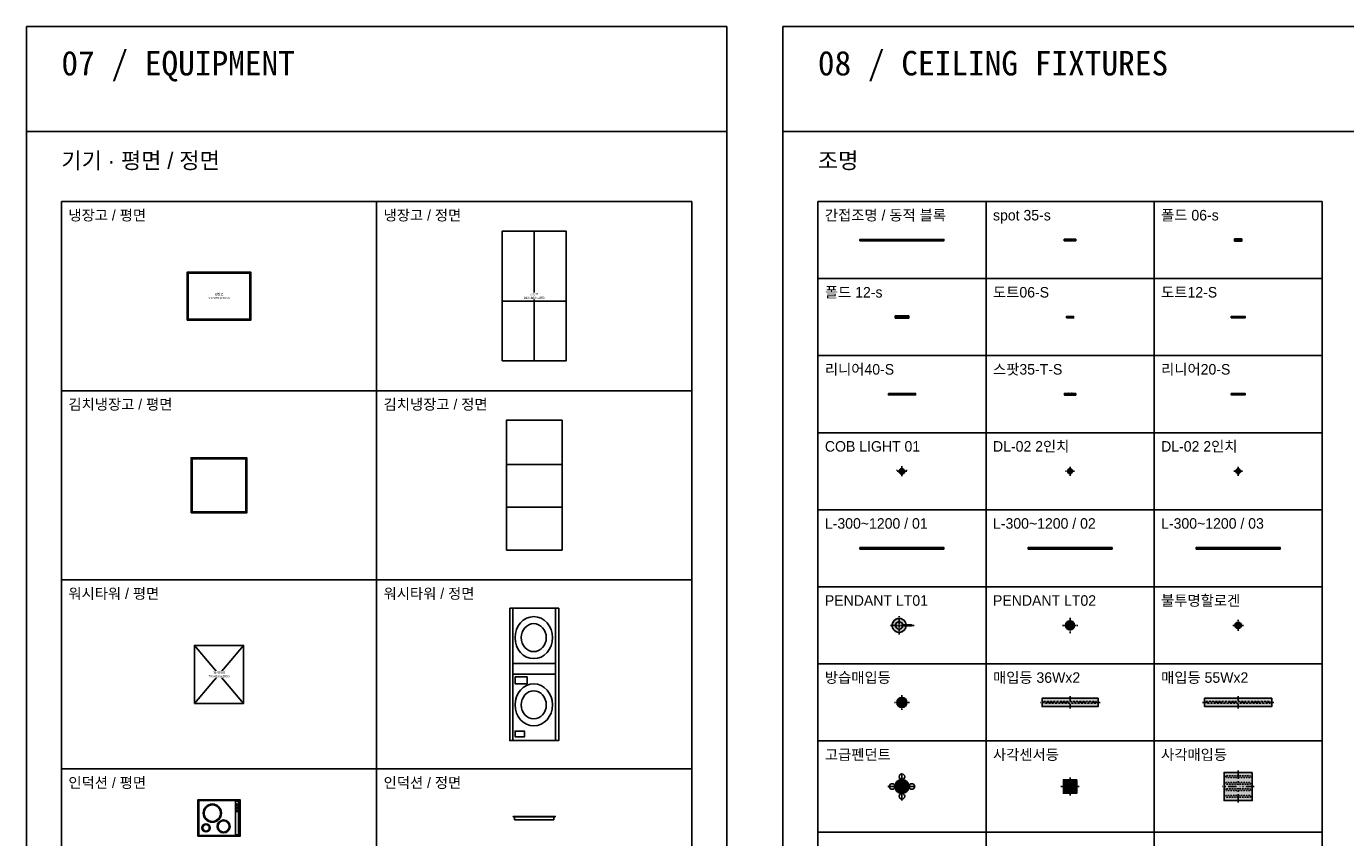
# Model space of a CAD drawing. Header units: millimetres. Extents: x 488786 to 747986, y 25193 to 95000.
# Tile 123 of 127: x 586200 to 605034, y 83421 to 95000. Entities that reach past the tile are written whole.
import ezdxf
from ezdxf.enums import TextEntityAlignment as Align

# ---------------------------------------------------------------- set-up
doc = ezdxf.new("R2010")
doc.units = ezdxf.units.MM
for name, pattern in [('CEN', [25, 15, -4, 2, -4]), ('HIDDEN2', [1, 0.5, -0.5]), ('HIDDENX2', [19.05, 12.7, -6.35])]:
    doc.linetypes.add(name, pattern=pattern)
doc.layers.get('Defpoints').update_dxf_attribs({"color": 142})
for name, color, linetype in [('1. CEN', 9, 'CEN'), ('10. ETC', 251, 'Continuous'), ('25. 255', 255, 'Continuous'), ('6. FUR1', 181, 'Continuous')]:
    doc.layers.add(name, color=color, linetype=linetype)
doc.layers.add('A-텍스트', color=7, linetype='Continuous', lineweight=13)
doc.styles.add('YUHIHA_TEXT', font='Pretendard-Regular.ttf')
doc.styles.add('YUHIHA_TEXT_BOLD', font='txt')

# ---------------------------------------------------------------- blocks, each defined once
blk = doc.blocks.new('*U20')
at = {"layer": '25. 255'}
blk.add_hatch(color=256, dxfattribs=at).paths.add_polyline_path([(0, 0), (1200, 0), (1200, 18), (0, 18)])
at = {"layer": '6. FUR1', "color": 241, "linetype": 'HIDDENX2', "lineweight": -3, "ltscale": 4, "const_width": 10}
blk.add_lwpolyline([(0, 9), (1200, 9)], dxfattribs=at)
at = {"layer": '6. FUR1'}
blk.add_lwpolyline([(0, 0), (1200, 0), (1200, 18), (0, 18)], close=True, dxfattribs=at)
blk = doc.blocks.new('YUHIHA_Lighting_Track_Spot35_Plan', base_point=(50524, 2953))
at = {"layer": '25. 255'}
blk.add_hatch(color=256, dxfattribs=at).paths.add_polyline_path([(50605, 2962), (50605, 2940), (50442, 2940), (50442, 2962)])
at = {"layer": '1. CEN'}
for p, q in [((50503, 2951), (50544, 2951)), ((50524, 2972), (50524, 2930))]:
    blk.add_line(p, q, dxfattribs=at)
at = {"layer": '6. FUR1', "color": 241, "linetype": 'Continuous', "lineweight": -3}
for p, q in [((50513, 2951), (50508, 2951)), ((50539, 2951), (50535, 2951))]:
    blk.add_line(p, q, dxfattribs=at)
at = {"layer": '6. FUR1'}
blk.add_lwpolyline([(50605, 2962), (50605, 2940), (50442, 2940), (50442, 2962)], close=True, dxfattribs=at)
at = {"layer": '6. FUR1', "color": 241, "linetype": 'Continuous', "lineweight": -3}
blk.add_lwpolyline([(50546, 2945), (50524, 2967), (50501, 2945)], dxfattribs=at)
for radius in [11, 9.53]:
    blk.add_circle((50524, 2951), radius, dxfattribs=at)
blk = doc.blocks.new('YUHIHA_Lighting_Track_Fold06_Plan', base_point=(55296, 8163))
at = {"layer": '25. 255'}
blk.add_hatch(color=256, dxfattribs=at).paths.add_polyline_path([(55246, 8146), (55346, 8146), (55346, 8169), (55246, 8169)])
at = {"layer": '6. FUR1', "color": 241, "linetype": 'Continuous', "lineweight": -3}
blk.add_lwpolyline([(55346, 8180), (55246, 8180), (55246, 8169), (55346, 8169)], close=True, dxfattribs=at)
at = {"layer": '6. FUR1'}
blk.add_lwpolyline([(55246, 8146), (55346, 8146), (55346, 8169), (55246, 8169)], close=True, dxfattribs=at)
at = {"layer": '6. FUR1', "color": 241, "linetype": 'Continuous', "lineweight": -3}
for centre, radius in [((55256, 8174), 4.96), ((55256, 8174), 3.96), ((55272, 8174), 4.96), ((55272, 8174), 3.96), ((55288, 8174), 4.96), ((55288, 8174), 4.96), ((55288, 8174), 3.96), ((55304, 8174), 4.96), ((55304, 8174), 3.96), ((55320, 8174), 4.96), ((55320, 8174), 3.96), ((55336, 8174), 4.96), ((55336, 8174), 3.96)]:
    blk.add_circle(centre, radius, dxfattribs=at)
blk = doc.blocks.new('YUHIHA_Lighting_Track_Fold12_Plan', base_point=(55467, 8163))
at = {"layer": '25. 255'}
blk.add_hatch(color=256, dxfattribs=at).paths.add_polyline_path([(55369, 8146), (55565, 8146), (55565, 8169), (55369, 8169)])
at = {"layer": '6. FUR1', "color": 241, "linetype": 'Continuous', "lineweight": -3}
blk.add_lwpolyline([(55565, 8180), (55369, 8180), (55369, 8169), (55565, 8169)], close=True, dxfattribs=at)
at = {"layer": '6. FUR1'}
blk.add_lwpolyline([(55369, 8146), (55565, 8146), (55565, 8169), (55369, 8169)], close=True, dxfattribs=at)
at = {"layer": '6. FUR1', "color": 241, "linetype": 'Continuous', "lineweight": -3}
for centre, radius in [((55379, 8174), 4.96), ((55379, 8174), 3.96), ((55395, 8174), 4.96), ((55395, 8174), 3.96), ((55411, 8174), 4.96), ((55411, 8174), 3.96), ((55427, 8174), 4.96), ((55427, 8174), 3.96), ((55443, 8174), 4.96), ((55443, 8174), 3.96), ((55459, 8174), 4.96), ((55459, 8174), 3.96), ((55475, 8174), 4.96), ((55475, 8174), 3.96), ((55491, 8174), 4.96), ((55491, 8174), 3.96), ((55507, 8174), 4.96), ((55507, 8174), 3.96), ((55523, 8174), 4.96), ((55523, 8174), 3.96), ((55539, 8174), 4.96), ((55539, 8174), 3.96), ((55555, 8174), 4.96), ((55555, 8174), 3.96)]:
    blk.add_circle(centre, radius, dxfattribs=at)
blk = doc.blocks.new('YUHIHA_Lighting_Track_Dot06_Plan', base_point=(55296, 8209))
at = {"layer": '25. 255'}
blk.add_hatch(color=256, dxfattribs=at).paths.add_polyline_path([(55246, 8198), (55346, 8198), (55346, 8220), (55246, 8220)])
at = {"layer": '6. FUR1'}
blk.add_lwpolyline([(55246, 8198), (55346, 8198), (55346, 8220), (55246, 8220)], close=True, dxfattribs=at)
at = {"layer": '6. FUR1', "color": 241, "linetype": 'Continuous', "lineweight": -3}
for centre, radius in [((55256, 8209), 6.96), ((55256, 8209), 5.96), ((55256, 8209), 4.96), ((55272, 8209), 6.96), ((55272, 8209), 5.96), ((55272, 8209), 4.96), ((55288, 8209), 6.96), ((55288, 8209), 5.96), ((55288, 8209), 4.96), ((55304, 8209), 6.96), ((55304, 8209), 5.96), ((55304, 8209), 4.96), ((55320, 8209), 6.96), ((55320, 8209), 5.96), ((55320, 8209), 4.96), ((55336, 8209), 6.96), ((55336, 8209), 5.96), ((55336, 8209), 4.96)]:
    blk.add_circle(centre, radius, dxfattribs=at)
blk = doc.blocks.new('YUHIHA_Lighting_Track_Dot12_Plan', base_point=(55467, 8209))
at = {"layer": '25. 255'}
blk.add_hatch(color=256, dxfattribs=at).paths.add_polyline_path([(55369, 8198), (55565, 8198), (55565, 8220), (55369, 8220)])
at = {"layer": '6. FUR1'}
blk.add_lwpolyline([(55369, 8198), (55565, 8198), (55565, 8220), (55369, 8220)], close=True, dxfattribs=at)
at = {"layer": '6. FUR1', "color": 241, "linetype": 'Continuous', "lineweight": -3}
for centre, radius in [((55379, 8209), 6.96), ((55379, 8209), 5.96), ((55379, 8209), 4.96), ((55395, 8209), 6.96), ((55395, 8209), 5.96), ((55395, 8209), 4.96), ((55411, 8209), 6.96), ((55411, 8209), 5.96), ((55411, 8209), 4.96), ((55427, 8209), 6.96), ((55427, 8209), 5.96), ((55427, 8209), 4.96), ((55443, 8209), 6.96), ((55443, 8209), 5.96), ((55443, 8209), 4.96), ((55459, 8209), 6.96), ((55459, 8209), 5.96), ((55459, 8209), 4.96), ((55475, 8209), 6.96), ((55475, 8209), 5.96), ((55475, 8209), 4.96), ((55491, 8209), 6.96), ((55491, 8209), 5.96), ((55491, 8209), 4.96), ((55507, 8209), 6.96), ((55507, 8209), 5.96), ((55507, 8209), 4.96), ((55523, 8209), 6.96), ((55523, 8209), 5.96), ((55523, 8209), 4.96), ((55539, 8209), 6.96), ((55539, 8209), 5.96), ((55539, 8209), 4.96), ((55555, 8209), 6.96), ((55555, 8209), 5.96), ((55555, 8209), 4.96)]:
    blk.add_circle(centre, radius, dxfattribs=at)
blk = doc.blocks.new('YUHIHA_Lighting_Track_Linear40_Plan', base_point=(54797, 8191))
at = {"layer": '25. 255'}
blk.add_hatch(color=256, dxfattribs=at).paths.add_polyline_path([(54603, 8203), (54991, 8203), (54991, 8180), (54603, 8180)])
at = {"layer": '6. FUR1'}
blk.add_lwpolyline([(54603, 8203), (54991, 8203), (54991, 8180), (54603, 8180)], close=True, dxfattribs=at)
blk = doc.blocks.new('YUHIHA_Lighting_Track_Spot35T_Plan', base_point=(55129, 8160))
at = {"layer": '25. 255'}
blk.add_hatch(color=256, dxfattribs=at).paths.add_polyline_path([(55211, 8169), (55211, 8146), (55048, 8146), (55048, 8169)])
at = {"layer": '1. CEN'}
for p, q in [((55084, 8157), (55125, 8157)), ((55104, 8178), (55104, 8137)), ((55134, 8157), (55175, 8157)), ((55154, 8178), (55154, 8137))]:
    blk.add_line(p, q, dxfattribs=at)
at = {"layer": '6. FUR1', "color": 241, "linetype": 'Continuous', "lineweight": -3}
for p, q in [((55093, 8157), (55088, 8157)), ((55120, 8157), (55115, 8157)), ((55143, 8157), (55138, 8157)), ((55170, 8157), (55165, 8157))]:
    blk.add_line(p, q, dxfattribs=at)
at = {"layer": '6. FUR1'}
blk.add_lwpolyline([(55211, 8169), (55211, 8146), (55048, 8146), (55048, 8169)], close=True, dxfattribs=at)
at = {"layer": '6. FUR1', "color": 241, "linetype": 'Continuous', "lineweight": -3}
for points in [[(55127, 8151), (55104, 8173), (55082, 8151)], [(55177, 8151), (55154, 8173), (55132, 8151)]]:
    blk.add_lwpolyline(points, dxfattribs=at)
for centre, radius in [((55104, 8157), 11), ((55104, 8157), 9.53), ((55154, 8157), 11), ((55154, 8157), 9.53)]:
    blk.add_circle(centre, radius, dxfattribs=at)
blk = doc.blocks.new('YUHIHA_Lighting_Track_Linear20_Plan', base_point=(40367, 50140))
at = {"layer": '25. 255'}
blk.add_hatch(color=256, dxfattribs=at).paths.add_polyline_path([(40269, 50151), (40465, 50151), (40465, 50129), (40269, 50129)])
at = {"layer": '6. FUR1'}
blk.add_lwpolyline([(40269, 50151), (40465, 50151), (40465, 50129), (40269, 50129)], close=True, dxfattribs=at)
blk = doc.blocks.new('YUHIHA_Lighting_COB_01_Plan', base_point=(6072, 9131))
at = {"layer": '25. 255'}
blk.add_hatch(color=256, dxfattribs=at).paths.add_polyline_path([(6017, 9140), (6034, 9140), (6034, 9144), (6035, 9147), (6036, 9151), (6037, 9154), (6039, 9158), (6041, 9161), (6043, 9164), (6045, 9166), (6048, 9169), (6051, 9171), (6054, 9173), (6057, 9174), (6060, 9176), (6064, 9177), (6068, 9177), (6072, 9177), (6075, 9177), (6079, 9177), (6083, 9176), (6086, 9174), (6089, 9173), (6093, 9171), (6095, 9169), (6098, 9166), (6101, 9164), (6103, 9161), (6105, 9158), (6106, 9154), (6107, 9151), (6108, 9147), (6109, 9144), (6109, 9140), (6126, 9140), (6072, 9085)])
at = {"layer": '1. CEN'}
for p, q in [((6142, 9140), (6002, 9140)), ((6072, 9070), (6072, 9210))]:
    blk.add_line(p, q, dxfattribs=at)
at = {"layer": '6. FUR1', "color": 241, "linetype": 'Continuous', "lineweight": -3}
for p, q in [((6017, 9140), (6034, 9140)), ((6109, 9140), (6126, 9140))]:
    blk.add_line(p, q, dxfattribs=at)
at = {"layer": '6. FUR1'}
blk.add_lwpolyline([(5995, 9162), (6072, 9085), (6148, 9162)], dxfattribs=at)
for points in [[(6017, 9140), (6034, 9140), (6034, 9144), (6035, 9147), (6036, 9151), (6037, 9154), (6039, 9158), (6041, 9161), (6043, 9164), (6045, 9166), (6048, 9169), (6051, 9171), (6054, 9173), (6057, 9174), (6060, 9176), (6064, 9177), (6068, 9177), (6072, 9177), (6075, 9177), (6079, 9177), (6083, 9176), (6086, 9174), (6089, 9173), (6093, 9171), (6095, 9169), (6098, 9166), (6101, 9164), (6103, 9161), (6105, 9158), (6106, 9154), (6107, 9151), (6108, 9147), (6109, 9144), (6109, 9140), (6126, 9140), (6072, 9085), (6017, 9140)], [(6072, 9140), (6099, 9140), (6099, 9137), (6099, 9134), (6098, 9132), (6097, 9129), (6096, 9127), (6094, 9124), (6093, 9122), (6091, 9120), (6089, 9119), (6087, 9117), (6085, 9116), (6082, 9115), (6080, 9114), (6077, 9113), (6074, 9112), (6072, 9112), (6072, 9140)]]:
    blk.add_lwpolyline(points, close=True, dxfattribs=at)
at = {"layer": '6. FUR1', "color": 241, "linetype": 'Continuous', "lineweight": -3}
for radius in [37.5, 32.5, 27.5]:
    blk.add_circle((6072, 9140), radius, dxfattribs=at)
blk = doc.blocks.new('YUHIHA_Lighting_Downlight_2Inch_Plan', base_point=(4832, -3111))
at = {"layer": '25. 255'}
h = blk.add_hatch(color=256, dxfattribs=at)
edge = h.paths.add_edge_path()
edge.add_arc((4832, -3111), 35, 0, 360)
at = {"layer": '6. FUR1', "color": 241, "linetype": 'Continuous', "lineweight": -3}
for p, q in [((4774, -3111), (4768, -3111)), ((4779, -3111), (4884, -3111)), ((4832, -3054), (4832, -3048)), ((4832, -3164), (4832, -3059)), ((4832, -3169), (4832, -3175)), ((4889, -3111), (4895, -3111))]:
    blk.add_line(p, q, dxfattribs=at)
at = {"layer": '6. FUR1'}
blk.add_circle((4832, -3111), 35, dxfattribs=at)
at = {"layer": '6. FUR1', "color": 241, "linetype": 'Continuous', "lineweight": -3}
for radius in [30, 22.5]:
    blk.add_circle((4832, -3111), radius, dxfattribs=at)
blk = doc.blocks.new('*U161', base_point=(18486, 12588))
at = {"layer": '25. 255'}
blk.add_hatch(color=256, dxfattribs=at).paths.add_polyline_path([(17886, 12577), (19086, 12577), (19086, 12599), (17886, 12599)])
at = {"layer": '6. FUR1'}
blk.add_lwpolyline([(17886, 12577), (19086, 12577), (19086, 12599), (17886, 12599)], close=True, dxfattribs=at)
blk = doc.blocks.new('YUHIHA_Lighting_Pendant_01_Plan', base_point=(22669, 17097))
at = {"layer": '25. 255'}
blk.add_hatch(color=256, dxfattribs=at).paths.add_polyline_path([(22727, 17079), (22726, 17074), (22725, 17070), (22724, 17065), (22722, 17061), (22720, 17056), (22718, 17052), (22716, 17048), (22713, 17044), (22711, 17040), (22708, 17036), (22705, 17032), (22702, 17029), (22699, 17026), (22695, 17022), (22692, 17019), (22688, 17016), (22684, 17014), (22680, 17011), (22676, 17009), (22672, 17007), (22667, 17005), (22663, 17003), (22658, 17002), (22654, 17000), (22649, 16999), (22644, 16998), (22640, 16998), (22635, 16997), (22630, 16997), (22629, 16997), (22625, 16997), (22620, 16998), (22615, 16998), (22610, 16999), (22605, 17000), (22601, 17001), (22596, 17003), (22591, 17004), (22587, 17006), (22583, 17008), (22579, 17011), (22575, 17013), (22571, 17016), (22567, 17019), (22563, 17022), (22560, 17025), (22557, 17028), (22554, 17031), (22551, 17035), (22548, 17039), (22545, 17043), (22543, 17047), (22540, 17051), (22538, 17055), (22536, 17059), (22535, 17064), (22533, 17068), (22532, 17073), (22531, 17078), (22530, 17083), (22529, 17087), (22529, 17092), (22529, 17097), (22529, 17097), (22529, 17102), (22529, 17107), (22530, 17112), (22531, 17117), (22532, 17122), (22533, 17126), (22535, 17131), (22536, 17135), (22538, 17140), (22540, 17144), (22543, 17148), (22545, 17152), (22548, 17156), (22551, 17160), (22554, 17163), (22557, 17167), (22560, 17170), (22564, 17173), (22567, 17176), (22571, 17179), (22575, 17181), (22579, 17184), (22583, 17186), (22587, 17188), (22592, 17190), (22596, 17192), (22601, 17193), (22605, 17194), (22610, 17195), (22615, 17196), (22620, 17197), (22625, 17197), (22629, 17197), (22630, 17197), (22635, 17197), (22640, 17197), (22645, 17196), (22649, 17195), (22654, 17194), (22659, 17193), (22663, 17191), (22668, 17189), (22672, 17188), (22676, 17185), (22680, 17183), (22684, 17181), (22688, 17178), (22692, 17175), (22695, 17172), (22699, 17169), (22702, 17165), (22705, 17162), (22708, 17158), (22711, 17155), (22713, 17151), (22716, 17147), (22718, 17142), (22720, 17138), (22722, 17134), (22724, 17129), (22725, 17125), (22726, 17120), (22727, 17115), (22728, 17110), (22729, 17105), (22801, 17105), (22803, 17105), (22804, 17105), (22805, 17104), (22807, 17103), (22808, 17102), (22808, 17100), (22809, 17099), (22809, 17097), (22809, 17096), (22808, 17094), (22808, 17093), (22807, 17091), (22805, 17091), (22804, 17090), (22803, 17089), (22801, 17089), (22729, 17089), (22728, 17084)])
at = {"layer": '1. CEN', "ltscale": 2}
for p, q in [((22629, 16967), (22629, 17227)), ((22844, 17097), (22494, 17097))]:
    blk.add_line(p, q, dxfattribs=at)
at = {"layer": '6. FUR1'}
for points in [[(22629, 17149), (22624, 17149), (22618, 17148), (22613, 17147), (22609, 17145), (22604, 17143), (22600, 17140), (22596, 17137), (22592, 17134), (22589, 17130), (22586, 17126), (22583, 17122), (22581, 17117), (22579, 17113), (22578, 17108), (22577, 17103), (22577, 17097), (22577, 17097), (22529, 17097), (22529, 17097), (22529, 17102), (22529, 17107), (22530, 17112), (22531, 17117), (22532, 17122), (22533, 17126), (22535, 17131), (22536, 17135), (22538, 17140), (22540, 17144), (22543, 17148), (22545, 17152), (22548, 17156), (22551, 17160), (22554, 17163), (22557, 17167), (22560, 17170), (22564, 17173), (22567, 17176), (22571, 17179), (22575, 17181), (22579, 17184), (22583, 17186), (22587, 17188), (22592, 17190), (22596, 17192), (22601, 17193), (22605, 17194), (22610, 17195), (22615, 17196), (22620, 17197), (22625, 17197), (22629, 17197), (22629, 17149)], [(22727, 17079), (22726, 17074), (22725, 17070), (22724, 17065), (22722, 17061), (22720, 17056), (22718, 17052), (22716, 17048), (22713, 17044), (22711, 17040), (22708, 17036), (22705, 17032), (22702, 17029), (22699, 17026), (22695, 17022), (22692, 17019), (22688, 17016), (22684, 17014), (22680, 17011), (22676, 17009), (22672, 17007), (22667, 17005), (22663, 17003), (22658, 17002), (22654, 17000), (22649, 16999), (22644, 16998), (22640, 16998), (22635, 16997), (22630, 16997), (22629, 16997), (22625, 16997), (22620, 16998), (22615, 16998), (22610, 16999), (22605, 17000), (22601, 17001), (22596, 17003), (22591, 17004), (22587, 17006), (22583, 17008), (22579, 17011), (22575, 17013), (22571, 17016), (22567, 17019), (22563, 17022), (22560, 17025), (22557, 17028), (22554, 17031), (22551, 17035), (22548, 17039), (22545, 17043), (22543, 17047), (22540, 17051), (22538, 17055), (22536, 17059), (22535, 17064), (22533, 17068), (22532, 17073), (22531, 17078), (22530, 17083), (22529, 17087), (22529, 17092), (22529, 17097), (22529, 17097), (22529, 17102), (22529, 17107), (22530, 17112), (22531, 17117), (22532, 17122), (22533, 17126), (22535, 17131), (22536, 17135), (22538, 17140), (22540, 17144), (22543, 17148), (22545, 17152), (22548, 17156), (22551, 17160), (22554, 17163), (22557, 17167), (22560, 17170), (22564, 17173), (22567, 17176), (22571, 17179), (22575, 17181), (22579, 17184), (22583, 17186), (22587, 17188), (22592, 17190), (22596, 17192), (22601, 17193), (22605, 17194), (22610, 17195), (22615, 17196), (22620, 17197), (22625, 17197), (22629, 17197), (22630, 17197), (22635, 17197), (22640, 17197), (22645, 17196), (22649, 17195), (22654, 17194), (22659, 17193), (22663, 17191), (22668, 17189), (22672, 17188), (22676, 17185), (22680, 17183), (22684, 17181), (22688, 17178), (22692, 17175), (22695, 17172), (22699, 17169), (22702, 17165), (22705, 17162), (22708, 17158), (22711, 17155), (22713, 17151), (22716, 17147), (22718, 17142), (22720, 17138), (22722, 17134), (22724, 17129), (22725, 17125), (22726, 17120), (22727, 17115), (22728, 17110), (22729, 17105), (22801, 17105), (22803, 17105), (22804, 17105), (22805, 17104), (22807, 17103), (22808, 17102), (22808, 17100), (22809, 17099), (22809, 17097), (22809, 17097), (22809, 17096), (22808, 17094), (22808, 17093), (22807, 17091), (22805, 17091), (22804, 17090), (22803, 17089), (22801, 17089), (22729, 17089), (22728, 17084), (22727, 17079)]]:
    blk.add_lwpolyline(points, close=True, dxfattribs=at)
at = {"layer": '6. FUR1', "color": 241, "linetype": 'Continuous', "lineweight": -3}
blk.add_lwpolyline([(22680, 17089), (22801, 17089, 1), (22801, 17105), (22680, 17105)], format="xyb", dxfattribs=at)
blk.add_circle((22629, 17097), 51.8, dxfattribs=at)
at = {"layer": '6. FUR1'}
blk.add_arc((22629, 17097), 100, 4.536, 355.3589, dxfattribs=at)
blk = doc.blocks.new('YUHIHA_Lighting_Pendant_02_Plan', base_point=(22388, 17352))
at = {"layer": '25. 255'}
h = blk.add_hatch(color=256, dxfattribs=at)
edge = h.paths.add_edge_path()
edge.add_arc((22388, 17352), 65, 0, 360)
at = {"layer": '1. CEN', "ltscale": 2}
for p, q in [((22278, 17352), (22498, 17352)), ((22388, 17462), (22388, 17242))]:
    blk.add_line(p, q, dxfattribs=at)
at = {"layer": '6. FUR1'}
blk.add_circle((22388, 17352), 65, dxfattribs=at)
at = {"layer": '6. FUR1', "color": 241, "linetype": 'Continuous', "lineweight": -3}
for radius in [36, 15]:
    blk.add_circle((22388, 17352), radius, dxfattribs=at)
blk = doc.blocks.new('YUHIHA_Lighting_Halogen_Opaque_Plan', base_point=(0, 0))
at = {"layer": '25. 255'}
h = blk.add_hatch(color=256, dxfattribs=at)
edge = h.paths.add_edge_path()
edge.add_arc((0, 0), 50, 0, 360)
at = {"layer": '1. CEN'}
for p, q in [((0, 85), (0, 21)), ((-21, 0), (-85, 0)), ((0, -21), (0, -85)), ((85, 0), (21, 0))]:
    blk.add_line(p, q, dxfattribs=at)
at = {"layer": '6. FUR1'}
blk.add_circle((0, 0), 50, dxfattribs=at)
at = {"layer": '6. FUR1', "color": 241, "linetype": 'Continuous', "lineweight": -3}
blk.add_circle((0, 0), 40, dxfattribs=at)
at = {"layer": 'Defpoints', "ltscale": 10}
for p in [(0, 105), (-105, 0), (0, 0), (0, -105), (105, 0)]:
    blk.add_point(p, dxfattribs=at)
blk = doc.blocks.new('YUHIHA_Lighting_RecessedLight_MoistureProof_Plan', base_point=(0, 0))
at = {"layer": '25. 255'}
h = blk.add_hatch(color=256, dxfattribs=at)
edge = h.paths.add_edge_path()
edge.add_arc((0, 0), 75, 0, 360)
at = {"layer": '1. CEN'}
for p, q in [((-20, 0), (-110, 0)), ((0, 110), (0, 20)), ((110, 0), (20, 0)), ((0, -20), (0, -110))]:
    blk.add_line(p, q, dxfattribs=at)
at = {"layer": '6. FUR1'}
blk.add_circle((0, 0), 75, dxfattribs=at)
at = {"layer": '6. FUR1', "color": 241, "linetype": 'Continuous', "lineweight": -3}
blk.add_circle((0, 0), 65, dxfattribs=at)
at = {"layer": 'Defpoints', "ltscale": 10}
for p in [(-130, 0), (0, 130), (0, 0), (130, 0), (0, -130)]:
    blk.add_point(p, dxfattribs=at)
blk = doc.blocks.new('YUHIHA_Lighting_RecessedLight_36Wx2_Plan')
at = {"layer": '25. 255'}
blk.add_hatch(color=256, dxfattribs=at).paths.add_polyline_path([(500, 75), (-500, 75), (-500, -75), (500, -75)])
at = {"layer": '1. CEN', "ltscale": 10}
for p, q in [((-30, 0), (-535, 0)), ((0, 110), (0, 30)), ((535, 0), (30, 0)), ((0, -110), (0, -30))]:
    blk.add_line(p, q, dxfattribs=at)
at = {"layer": '6. FUR1', "ltscale": 30}
blk.add_lwpolyline([(500, 75), (-500, 75), (-500, -75), (500, -75)], close=True, dxfattribs=at)
at = {"layer": '6. FUR1', "color": 241, "linetype": 'HIDDEN2', "lineweight": -3, "ltscale": 0.5}
blk.add_lwpolyline([(-470, -15), (470, -15), (470, 15), (-470, 15)], close=True, dxfattribs=at)
at = {"layer": 'Defpoints', "ltscale": 10}
for p in [(-555, 0), (0, 130), (0, 0), (555, 0), (0, -130)]:
    blk.add_point(p, dxfattribs=at)
blk = doc.blocks.new('YUHIHA_Lighting_RecessedLight_55Wx2_Plan')
at = {"layer": '25. 255'}
blk.add_hatch(color=256, dxfattribs=at).paths.add_polyline_path([(600, 75), (-600, 75), (-600, -75), (600, -75)])
at = {"layer": '1. CEN', "ltscale": 10}
for p, q in [((-30, 0), (-635, 0)), ((0, 110), (0, 30)), ((635, 0), (30, 0)), ((0, -110), (0, -30))]:
    blk.add_line(p, q, dxfattribs=at)
at = {"layer": '6. FUR1', "ltscale": 30}
blk.add_lwpolyline([(600, 75), (-600, 75), (-600, -75), (600, -75)], close=True, dxfattribs=at)
at = {"layer": '6. FUR1', "color": 241, "linetype": 'HIDDEN2', "lineweight": -3, "ltscale": 0.5}
blk.add_lwpolyline([(-570, -15), (570, -15), (570, 15), (-570, 15)], close=True, dxfattribs=at)
at = {"layer": 'Defpoints', "ltscale": 10}
for p in [(-655, 0), (0, 130), (0, 0), (655, 0), (0, -130)]:
    blk.add_point(p, dxfattribs=at)
blk = doc.blocks.new('YUHIHA_Lighting_Pendant_Premium_Plan')
at = {"layer": '25. 255'}
h = blk.add_hatch(color=256, dxfattribs=at)
edge = h.paths.add_edge_path()
edge.add_arc((0, 0), 125, 0, 360)
at = {"layer": '1. CEN', "ltscale": 10}
for p, q in [((0, 60), (0, 250)), ((-250, 0), (-60, 0)), ((60, 0), (250, 0)), ((0, -250), (0, -60))]:
    blk.add_line(p, q, dxfattribs=at)
at = {"layer": '6. FUR1', "color": 241, "linetype": 'Continuous', "lineweight": -3}
for centre in [(-175, 0), (0, 175), (175, 0), (0, -175)]:
    blk.add_circle(centre, 50, dxfattribs=at)
at = {"layer": '6. FUR1'}
blk.add_circle((0, 0), 125, dxfattribs=at)
at = {"layer": 'Defpoints', "ltscale": 10}
for p in [(0, 270), (270, 0), (-270, 0), (0, -270)]:
    blk.add_point(p, dxfattribs=at)
at = {"layer": 'Defpoints'}
blk.add_point((0, 0), dxfattribs=at)
at = {"layer": '6. FUR1', "color": 241, "linetype": 'Continuous', "lineweight": -3, "style": 'YUHIHA_TEXT', "width": 0.9}
blk.add_text('P', height=90, dxfattribs=at).set_placement((41, -51), align=Align.RIGHT)
blk = doc.blocks.new('YUHIHA_Lighting_SensorLight_Rectangular_Plan', base_point=(0, 0))
at = {"layer": '25. 255'}
blk.add_hatch(color=256, dxfattribs=at).paths.add_polyline_path([(100, 100), (-100, 100), (-100, -100), (100, -100)])
at = {"layer": '1. CEN', "ltscale": 10}
for p, q in [((-60, 0), (-135, 0)), ((0, 135), (0, 60)), ((135, 0), (60, 0)), ((0, -60), (0, -135))]:
    blk.add_line(p, q, dxfattribs=at)
at = {"layer": '6. FUR1'}
blk.add_lwpolyline([(100, 100), (-100, 100), (-100, -100), (100, -100)], close=True, dxfattribs=at)
at = {"layer": '6. FUR1', "color": 241, "linetype": 'Continuous', "lineweight": -3}
blk.add_lwpolyline([(75, 75), (-75, 75), (-75, -75), (75, -75)], close=True, dxfattribs=at)
at = {"layer": 'Defpoints', "ltscale": 10}
for p in [(-155, 0), (0, 155), (155, 0), (0, -155)]:
    blk.add_point(p, dxfattribs=at)
at = {"layer": 'Defpoints'}
blk.add_point((0, 0), dxfattribs=at)
at = {"layer": '6. FUR1', "color": 241, "linetype": 'Continuous', "lineweight": -3, "style": 'YUHIHA_TEXT', "width": 0.9}
blk.add_text('S', height=75, dxfattribs=at).set_placement((28, -37), align=Align.RIGHT)
blk = doc.blocks.new('YUHIHA_Lighting_RecessedLight_Rectangular_Plan')
at = {"layer": '25. 255'}
blk.add_hatch(color=256, dxfattribs=at).paths.add_polyline_path([(250, 250), (-250, 250), (-250, -250), (250, -250)])
at = {"layer": '1. CEN', "ltscale": 10}
for p, q in [((0, 285), (0, 30)), ((-30, 0), (-285, 0)), ((285, 0), (30, 0)), ((0, -285), (0, -30))]:
    blk.add_line(p, q, dxfattribs=at)
at = {"layer": '6. FUR1', "ltscale": 30}
blk.add_lwpolyline([(250, 250), (-250, 250), (-250, -250), (250, -250)], close=True, dxfattribs=at)
at = {"layer": '6. FUR1', "color": 241, "linetype": 'HIDDEN2', "lineweight": -3, "ltscale": 0.4}
for points in [[(-220, 160), (220, 160), (220, 190), (-220, 190)], [(-220, 70), (220, 70), (220, 40), (-220, 40)], [(-220, -70), (220, -70), (220, -40), (-220, -40)], [(-220, -160), (220, -160), (220, -190), (-220, -190)]]:
    blk.add_lwpolyline(points, close=True, dxfattribs=at)
at = {"layer": 'Defpoints', "ltscale": 10}
for p in [(0, 305), (-305, 0), (0, 0), (305, 0), (0, -305)]:
    blk.add_point(p, dxfattribs=at)
blk = doc.blocks.new('YUHIHA_Appliance_Refrigerator_Plan_Geometry')
at = {"layer": '10. ETC', "linetype": 'Continuous'}
for points in [[(0, 0), (912, 0), (912, 683), (0, 683)], [(15, 15), (897, 15), (897, 668), (15, 668)]]:
    blk.add_lwpolyline(points, close=True, dxfattribs=at)
at = {"layer": '10. ETC', "insert": (456, 341.5), "char_height": 32, "width": 775.2, "attachment_point": 5, "style": 'YUHIHA_TEXT', "bg_fill": 3, "box_fill_scale": 1.15, "bg_fill_color": 0, "bg_fill_transparency": 0}
blk.add_mtext('냉장고\\P912×683×1853', dxfattribs=at)
blk = doc.blocks.new('YUHIHA_Appliance_Refrigerator_Plan', base_point=(456, 342))
at = {"layer": '6. FUR1'}
blk.add_blockref('YUHIHA_Appliance_Refrigerator_Plan_Geometry', (0, 0), dxfattribs=at)
blk = doc.blocks.new('YUHIHA_Appliance_Refrigerator_Front_Geometry')
at = {"layer": '10. ETC', "linetype": 'Continuous'}
for p, q in [((456, 0), (456, 1853)), ((0, 852.38), (912, 852.38))]:
    blk.add_line(p, q, dxfattribs=at)
blk.add_lwpolyline([(0, 0), (912, 0), (912, 1853), (0, 1853)], close=True, dxfattribs=at)
at = {"layer": '10. ETC', "insert": (456, 926.5), "char_height": 32, "width": 775.2, "attachment_point": 5, "style": 'YUHIHA_TEXT', "bg_fill": 3, "box_fill_scale": 1.15, "bg_fill_color": 0, "bg_fill_transparency": 0}
blk.add_mtext('냉장고\\P912×683×1853', dxfattribs=at)
blk = doc.blocks.new('YUHIHA_Appliance_Refrigerator_Front', base_point=(456, 926))
at = {"layer": '6. FUR1'}
blk.add_blockref('YUHIHA_Appliance_Refrigerator_Front_Geometry', (0, 0), dxfattribs=at)
blk = doc.blocks.new('YUHIHA_Appliance_KimchiRefrigerator_Plan_Geometry')
at = {"layer": '10. ETC', "linetype": 'Continuous'}
for points in [[(0, 0), (795, 0), (795, 787), (0, 787)], [(15, 15), (780, 15), (780, 772), (15, 772)]]:
    blk.add_lwpolyline(points, close=True, dxfattribs=at)
blk = doc.blocks.new('YUHIHA_Appliance_KimchiRefrigerator_Plan', base_point=(398, 394))
at = {"layer": '6. FUR1'}
blk.add_blockref('YUHIHA_Appliance_KimchiRefrigerator_Plan_Geometry', (0, 0), dxfattribs=at)
blk = doc.blocks.new('YUHIHA_Appliance_KimchiRefrigerator_Front_Geometry')
at = {"layer": '10. ETC', "linetype": 'Continuous'}
for p, q in [((0, 1222.98), (795, 1222.98)), ((0, 611.49), (795, 611.49))]:
    blk.add_line(p, q, dxfattribs=at)
blk.add_lwpolyline([(0, 0), (795, 0), (795, 1853), (0, 1853)], close=True, dxfattribs=at)
blk = doc.blocks.new('YUHIHA_Appliance_KimchiRefrigerator_Front', base_point=(398, 926))
at = {"layer": '6. FUR1'}
blk.add_blockref('YUHIHA_Appliance_KimchiRefrigerator_Front_Geometry', (0, 0), dxfattribs=at)
blk = doc.blocks.new('YUHIHA_Appliance_WasherTower_Plan_Geometry')
at = {"layer": '10. ETC', "linetype": 'Continuous', "ltscale": 30}
for p, q in [((0, 0), (700, 830)), ((0, 830), (700, 0))]:
    blk.add_line(p, q, dxfattribs=at)
blk.add_lwpolyline([(0, 0), (700, 0), (700, 830), (0, 830)], close=True, dxfattribs=at)
at = {"layer": '10. ETC', "insert": (350, 415), "char_height": 32, "width": 595, "attachment_point": 5, "style": 'YUHIHA_TEXT', "bg_fill": 3, "box_fill_scale": 1.15, "bg_fill_color": 0, "bg_fill_transparency": 0}
blk.add_mtext('워시타워\\P700×830×1890', dxfattribs=at)
blk = doc.blocks.new('YUHIHA_Appliance_WasherTower_Plan', base_point=(350, 415))
at = {"layer": '6. FUR1'}
blk.add_blockref('YUHIHA_Appliance_WasherTower_Plan_Geometry', (0, 0), dxfattribs=at)
blk = doc.blocks.new('YUHIHA_Appliance_WasherTower_Front_Geometry')
at = {"layer": '10. ETC', "linetype": 'Continuous', "ltscale": 10}
for p, q in [((45, 1100), (655, 1100)), ((45, 950), (655, 950))]:
    blk.add_line(p, q, dxfattribs=at)
for points in [[(0, 1890), (45, 1890), (45, 0), (0, 0)], [(45, 0), (655, 0), (655, 1890), (45, 1890)], [(655, 1890), (700, 1890), (700, 0), (655, 0)], [(80, 910), (80, 810), (249, 810), (249, 910)], [(77, 52), (211, 52), (211, 137), (77, 137)]]:
    blk.add_lwpolyline(points, close=True, dxfattribs=at)
for centre, major_axis in [((344, 1470), (0, 300)), ((344, 1470), (0, 200)), ((344, 510), (0, 300)), ((344, 510), (0, 200))]:
    blk.add_ellipse(centre, major_axis=major_axis, ratio=0.890585, dxfattribs=at)
blk = doc.blocks.new('YUHIHA_Appliance_WasherTower_Front', base_point=(350, 945))
at = {"layer": '6. FUR1'}
blk.add_blockref('YUHIHA_Appliance_WasherTower_Front_Geometry', (0, 0), dxfattribs=at)
blk = doc.blocks.new('YUHIHA_Appliance_Induction_Plan_Geometry')
at = {"layer": '10. ETC', "linetype": 'Continuous'}
for points in [[(0, 0), (600, 0), (600, 520), (0, 520)], [(10, 10), (590, 10), (590, 510), (10, 510)], [(535, 20), (580, 20), (580, 500), (535, 500)]]:
    blk.add_lwpolyline(points, close=True, dxfattribs=at)
for centre, radius in [((205, 330), 130), ((205, 330), 118), ((557, 450), 12), ((557, 405), 12), ((365, 140), 92), ((365, 140), 80), ((557, 360), 12), ((115, 120), 58), ((115, 120), 46)]:
    blk.add_circle(centre, radius, dxfattribs=at)
blk = doc.blocks.new('YUHIHA_Appliance_Induction_Plan', base_point=(300, 260))
at = {"layer": '6. FUR1'}
blk.add_blockref('YUHIHA_Appliance_Induction_Plan_Geometry', (0, 0), dxfattribs=at)
blk = doc.blocks.new('YUHIHA_Appliance_Induction_Front_Geometry')
at = {"layer": '10. ETC', "linetype": 'Continuous'}
for points in [[(0, 42), (600, 42), (600, 48), (0, 48)], [(20, 0), (580, 0), (580, 42), (20, 42)]]:
    blk.add_lwpolyline(points, close=True, dxfattribs=at)
blk = doc.blocks.new('YUHIHA_Appliance_Induction_Front', base_point=(300, 24))
at = {"layer": '6. FUR1'}
blk.add_blockref('YUHIHA_Appliance_Induction_Front_Geometry', (0, 0), dxfattribs=at)

msp = doc.modelspace()

# ---------------------------------------------------------------- linework, layer by layer
at = {"layer": '10. ETC'}
for p, q in [((586200, 95000), (596200, 95000)), ((586200, 95000), (586200, 71900)), ((596200, 95000), (596200, 71900)), ((597000, 95000), (610400, 95000)), ((597000, 76400), (597000, 95000)), ((586200, 93500), (596200, 93500)), ((597000, 93500), (610400, 93500)), ((586700, 92500), (595700, 92500)), ((586700, 92500), (586700, 72400)), ((591200, 92500), (591200, 72400)), ((595700, 92500), (595700, 72400)), ((597500, 92500), (604700, 92500)), ((597500, 92500), (597500, 76900)), ((599900, 92500), (599900, 76900)), ((602300, 92500), (602300, 76900)), ((604700, 92500), (604700, 76900)), ((597500, 91400), (604700, 91400)), ((597500, 90300), (604700, 90300)), ((586700, 89800), (595700, 89800)), ((597500, 89200), (604700, 89200)), ((597500, 88100), (604700, 88100)), ((586700, 87100), (595700, 87100)), ((597500, 87000), (604700, 87000)), ((597500, 85900), (604700, 85900)), ((597500, 84800), (604700, 84800)), ((586700, 84400), (595700, 84400)), ((597500, 83500), (604700, 83500))]:
    msp.add_line(p, q, dxfattribs=at)

# ---------------------------------------------------------------- block references
for name, p, xscale, yscale, zscale in [('YUHIHA_Lighting_Halogen_Opaque_Plan', (603500, 86450), 0.9142857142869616, 0.9142857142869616, 0.9142857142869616), ('YUHIHA_Lighting_RecessedLight_MoistureProof_Plan', (598700, 85350), 0.9599999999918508, 0.9599999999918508, 0.9599999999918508), ('YUHIHA_Lighting_RecessedLight_36Wx2_Plan', (601100, 85350), 0.8000000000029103, 0.8000000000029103, 0.8000000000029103), ('YUHIHA_Lighting_RecessedLight_55Wx2_Plan', (603500, 85350), 0.8000000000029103, 0.8000000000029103, 0.8000000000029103), ('YUHIHA_Lighting_RecessedLight_Rectangular_Plan', (603500, 84150), 0.8000000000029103, 0.8000000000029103, 0.8000000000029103), ('YUHIHA_Lighting_Pendant_Premium_Plan', (598700, 84150), 0.8000000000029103, 0.8000000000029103, 0.8000000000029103), ('YUHIHA_Lighting_SensorLight_Rectangular_Plan', (601100, 84150), 0.9599999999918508, 0.9599999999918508, 0.9599999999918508)]:
    msp.add_blockref(name, p, dxfattribs=dict(xscale=xscale, yscale=yscale, zscale=zscale))
for name, p in [('YUHIHA_Appliance_Refrigerator_Front', (593450, 91150)), ('YUHIHA_Appliance_Refrigerator_Plan', (588950, 91150)), ('YUHIHA_Appliance_KimchiRefrigerator_Front', (593450, 88450)), ('YUHIHA_Appliance_KimchiRefrigerator_Plan', (588950, 88450)), ('YUHIHA_Appliance_WasherTower_Front', (593450, 85750)), ('YUHIHA_Appliance_WasherTower_Plan', (588950, 85750)), ('YUHIHA_Appliance_Induction_Plan', (588950, 83700)), ('YUHIHA_Appliance_Induction_Front', (593450, 83700))]:
    msp.add_blockref(name, p, dxfattribs=at)
at = {"layer": '6. FUR1'}
for name, p in [('*U20', (598100, 91941)), ('YUHIHA_Lighting_Track_Spot35_Plan', (601100, 91952.4)), ('YUHIHA_Lighting_Track_Fold06_Plan', (603500, 91950)), ('YUHIHA_Lighting_Track_Fold12_Plan', (598700, 90850)), ('YUHIHA_Lighting_Track_Dot06_Plan', (601100, 90850)), ('YUHIHA_Lighting_Track_Dot12_Plan', (603500, 90850)), ('YUHIHA_Lighting_Track_Linear40_Plan', (598700, 89750)), ('YUHIHA_Lighting_Track_Spot35T_Plan', (601100, 89752.4)), ('YUHIHA_Lighting_Track_Linear20_Plan', (603500, 89750)), ('YUHIHA_Lighting_COB_01_Plan', (598700, 88641.5)), ('YUHIHA_Lighting_Downlight_2Inch_Plan', (601100, 88650)), ('YUHIHA_Lighting_Downlight_2Inch_Plan', (603500, 88650)), ('*U161', (598700, 87550)), ('*U161', (601100, 87550)), ('*U161', (603500, 87550)), ('YUHIHA_Lighting_Pendant_01_Plan', (598700, 86450)), ('YUHIHA_Lighting_Pendant_02_Plan', (601100, 86450))]:
    msp.add_blockref(name, p, dxfattribs=at)

# ---------------------------------------------------------------- texts
at = {"layer": 'A-텍스트', "attachment_point": 1}
for s, insert, char_height, width, style in [('07 / EQUIPMENT', (586700, 94650), 350, 9000, 'YUHIHA_TEXT_BOLD'), ('08 / CEILING FIXTURES', (597500, 94650), 350, 12400, 'YUHIHA_TEXT_BOLD'), ('기기 · 평면 / 정면', (586700, 93200), 230, 9000, 'YUHIHA_TEXT'), ('조명', (597500, 93200), 230, 7200, 'YUHIHA_TEXT'), ('냉장고 / 평면', (586800, 92380), 150, 4300, 'YUHIHA_TEXT'), ('냉장고 / 정면', (591300, 92380), 150, 4300, 'YUHIHA_TEXT'), ('\\pxql;간접조명 / 동적 블록', (597600, 92380), 150, 2200, 'YUHIHA_TEXT'), ('\\pxql;spot 35-s', (600000, 92380), 150, 2200, 'YUHIHA_TEXT'), ('\\pxql;폴드 06-s', (602400, 92380), 150, 2200, 'YUHIHA_TEXT'), ('\\pxql;폴드 12-s', (597600, 91280), 150, 2200, 'YUHIHA_TEXT'), ('\\pxql;도트06-S', (600000, 91280), 150, 2200, 'YUHIHA_TEXT'), ('\\pxql;도트12-S', (602400, 91280), 150, 2200, 'YUHIHA_TEXT'), ('\\pxql;리니어40-S', (597600, 90180), 150, 2200, 'YUHIHA_TEXT'), ('\\pxql;스팟35-T-S', (600000, 90180), 150, 2200, 'YUHIHA_TEXT'), ('\\pxql;리니어20-S', (602400, 90180), 150, 2200, 'YUHIHA_TEXT'), ('김치냉장고 / 평면', (586800, 89680), 150, 4300, 'YUHIHA_TEXT'), ('김치냉장고 / 정면', (591300, 89680), 150, 4300, 'YUHIHA_TEXT'), ('\\pxql;DL-02 2인치', (600000, 89080), 150, 2200, 'YUHIHA_TEXT'), ('\\pxql;DL-02 2인치', (602400, 89080), 150, 2200, 'YUHIHA_TEXT'), ('\\pxql;COB LIGHT 01', (597600, 89080), 150, 2200, 'YUHIHA_TEXT'), ('\\pxql;L-300~1200 / 01', (597600, 87980), 150, 2200, 'YUHIHA_TEXT'), ('\\pxql;L-300~1200 / 02', (600000, 87980), 150, 2200, 'YUHIHA_TEXT'), ('\\pxql;L-300~1200 / 03', (602400, 87980), 150, 2200, 'YUHIHA_TEXT'), ('워시타워 / 평면', (586800, 86980), 150, 4300, 'YUHIHA_TEXT'), ('워시타워 / 정면', (591300, 86980), 150, 4300, 'YUHIHA_TEXT'), ('\\pxql;PENDANT LT01', (597600, 86880), 150, 2200, 'YUHIHA_TEXT'), ('\\pxql;PENDANT LT02', (600000, 86880), 150, 2200, 'YUHIHA_TEXT'), ('\\pxql;불투명할로겐', (602400, 86880), 150, 2200, 'YUHIHA_TEXT'), ('\\pxql;방습매입등', (597600, 85780), 150, 2200, 'YUHIHA_TEXT'), ('\\pxql;매입등 36Wx2', (600000, 85780), 150, 2200, 'YUHIHA_TEXT'), ('\\pxql;매입등 55Wx2', (602400, 85780), 150, 2200, 'YUHIHA_TEXT'), ('\\pxql;고급펜던트', (597600, 84680), 150, 2200, 'YUHIHA_TEXT'), ('\\pxql;사각센서등', (600000, 84680), 150, 2200, 'YUHIHA_TEXT'), ('\\pxql;사각매입등', (602400, 84680), 150, 2200, 'YUHIHA_TEXT'), ('인덕션 / 평면', (586800, 84280), 150, 4300, 'YUHIHA_TEXT'), ('인덕션 / 정면', (591300, 84280), 150, 4300, 'YUHIHA_TEXT')]:
    msp.add_mtext(s, dxfattribs=dict(at, insert=insert, char_height=char_height, width=width, style=style))

doc.saveas('drawing.dxf')
